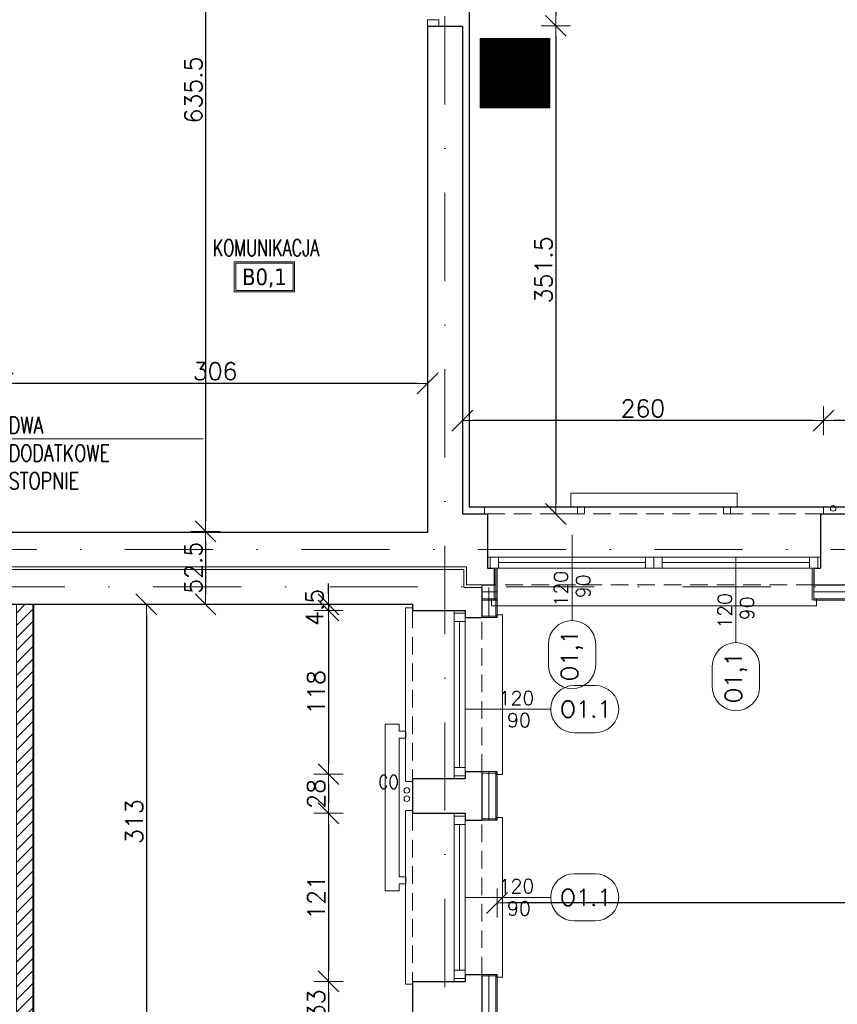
# Model space of a CAD drawing. Header units: millimetres. Extents: x 23192 to 177760, y -399809 to -79279.
# Tile 163 of 256: x 52885 to 53474, y -195928 to -195219. Entities that reach past the tile are written whole.
import ezdxf
from ezdxf.enums import TextEntityAlignment as Align

# ---------------------------------------------------------------- set-up
doc = ezdxf.new("R2010")
doc.units = ezdxf.units.MM
for name, pattern in [('2_3', [1, 0.5, -0.5]), ('DASHDOT', [25.4, 12.7, -6.35, 0, -6.35]), ('HIDDEN', [9.525, 6.35, -3.175])]:
    doc.linetypes.add(name, pattern=pattern)
doc.layers.get('0').update_dxf_attribs({"lineweight": 0})
for name, color, linetype, lineweight in [('!! 0_ Istn-okna', 6, 'Continuous', 13), ('!! 0_ Istn-sciany', 3, 'Continuous', 30), ('!! 0_ Istn-widok', 1, 'Continuous', 15), ('!! 0_ Opis', 8, 'Continuous', 13), ('!! 0_Istn-armatura', 6, 'Continuous', 9), ('!! 0_Istn-cienka', 4, 'Continuous', 9), ('!! 0_Istn-drzwi', 1, 'Continuous', 13), ('!! 0_Opis_okna', 8, 'Continuous', 15), ('!! 0_Opis_pom', 9, 'Continuous', 13), ('!! 1  WYDZIELENIE PPOŻ', 252, 'Continuous', 0), ('!! 1_ tynk zewn  - nowy', 21, 'Continuous', 20), ('!! 1_hatch projektowane ściany', 4, 'Continuous', 5), ('!! 1_PROJ Sciany', 2, 'Continuous', 40), ('!! 2_ remont Ocieplenie', 4, 'ZIGZAG', 5), ('!! wymiary osi', 250, 'Continuous', 9), ('0-osie-liniA', 14, 'DASHDOT', 5), ('Dimension (ISO)', 7, 'Continuous', 25)]:
    doc.layers.add(name, color=color, linetype=linetype, lineweight=lineweight)
doc.layers.add('!! 0_Istn-grzejniki', color=7, linetype='Continuous', lineweight=0, plot=False)
doc.layers.add('-A-OPISY', color=2, linetype='Continuous')
doc.layers.add('-A-ZNAKI_PPOŻ', color=7, linetype='Continuous', true_color=0xffffff)
doc.styles.add('ARCHETYP', font='romans.shx', dxfattribs={"height": 15})
doc.styles.add('ARIAL', font='tahoma.ttf')
doc.styles.add('Note Text (ISO)', font='tahoma.ttf')
doc.styles.add('SIMPLEX', font='simplex.shx', dxfattribs={"width": 0.77})
doc.styles.add('TXT', font='simplex.shx')
doc.linetypes.add('ZIGZAG', pattern='A,0.00254,-5.08,[131,ltypeshp.shx,S=5.08,R=0,X=-5.08,Y=0],-10.16,[131,ltypeshp.shx,S=5.08,R=180,X=5.08,Y=0],-5.08', length=20.32254)
doc.dimstyles.new('Default (ISO)', dxfattribs={"dimscale": 5, "dimtxt": 5, "dimasz": 5, "dimexe": 3.175, "dimexo": 0, "dimgap": 0.762, "dimtad": 1, "dimdec": 0, "dimrnd": 1e-08, "dimzin": 0, "dimtxsty": 'Note Text (ISO)', "dimcen": 0.09, "dimdle": 10, "dimclrd": 256, "dimclre": 256, "dimclrt": 256, "dimazin": 0, "dimtfac": 0.70104, "dimtmove": 0, "dimatfit": 3, "dimfxl": 1, "dimtolj": 1, "dimtzin": 0, "dimlwd": -1, "dimlwe": -1, "dimarcsym": 0})
doc.dimstyles.new('DIM50', dxfattribs={"dimscale": 5, "dimtxt": 2.5, "dimasz": 1.5, "dimexe": 0, "dimexo": 0, "dimgap": 0.5, "dimtad": 1, "dimdec": 4, "dimrnd": 0.5, "dimdsep": 46, "dimtxsty": 'TXT', "dimblk1": 'TICK1', "dimblk2": 'TICK1', "dimsah": 1, "dimcen": 0, "dimse1": 1, "dimse2": 1, "dimclrd": 1, "dimclre": 7, "dimclrt": 9, "dimadec": 0, "dimazin": 0, "dimtfac": 1, "dimtdec": 4, "dimtmove": 2, "dimatfit": 3, "dimldrblk": 'TICK1', "dimfxl": 1, "dimtolj": 1, "dimarcsym": 0})
pattern_1 = [(45, (5025.112324, -303.806688), (-0.0224506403, 0.0224506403), [])]

# ---------------------------------------------------------------- blocks, each defined once
blk = doc.blocks.new('BLOK OSI')
at = {"layer": '0-osie-liniA', "ltscale": 5}
for points in [[(53191.21142, -193626.89479), (53191.21142, -199860.81919)], [(48639.33021, -195663.0883), (55424.2848, -195663.0883)], [(51837.14395, -195690.0883), (53504.05566, -195690.0883)]]:
    blk.add_lwpolyline(points, dxfattribs=at)
blk = doc.blocks.new('*D1419')
at = {"layer": 'DEFPOINTS', "color": 0, "transparency": 16777216}
for p in [(-689.8, 120.2), (510.2, 120.2), (510.2, 18.8)]:
    blk.add_point(p, dxfattribs=at)
at = {"layer": 'Dimension (ISO)', "transparency": 16777216}
for p, q in [((-689.8, 120.2), (-689.8, 2.9)), ((510.2, 120.2), (510.2, 2.9)), ((-664.8, 18.8), (485.2, 18.8))]:
    blk.add_line(p, q, dxfattribs=at)
for points in [[(-664.8, 22.9), (-664.8, 14.6), (-689.8, 18.8)], [(485.2, 22.9), (485.2, 14.6), (510.2, 18.8)]]:
    blk.add_solid(points, dxfattribs=at)
at = {"layer": 'Dimension (ISO)', "lineweight": 9, "transparency": 16777216, "insert": (-160.6, 48.6), "char_height": 25, "attachment_point": 1, "style": 'Note Text (ISO)'}
blk.add_mtext('\\A1;1200', dxfattribs=at)
blk = doc.blocks.new('1_ok-opis')
blk.add_line((0, 111.61), (0, 50))
for points in [[(-17, 128.61), (-17, 143.61)], [(17, 128.61), (17, 143.61)]]:
    blk.add_lwpolyline(points)
for centre, start, end in [((0, 143.61), 0, 180), ((0, 128.61), 180, 0)]:
    blk.add_arc(centre, 17, start, end)
at = {"style": 'ARCHETYP'}
for tag, height, rotation, p in [('NR', 12, 90, (0, 136.9)), ('NR', 12, 270, (0, 136.9)), ('SZEROKOŚĆ', 10, 90, (-8, 78.29)), ('SZEROKOŚĆ', 10, 270, (8, 78.29)), ('WYSOKOŚĆ', 10, 270, (-8, 78.29)), ('WYSOKOŚĆ', 10, 90, (8, 78.29))]:
    blk.add_attdef(tag, text='', height=height, rotation=rotation, dxfattribs=at).set_placement(p, align=Align.MIDDLE)
blk = doc.blocks.new('TICK1')
at = {"color": 2}
blk.add_line((-1, -1), (1, 1), dxfattribs=at)
at = {"color": 0}
for p, q in [((0, -1.4), (0, 1.4)), ((0, 0), (-1, 0))]:
    blk.add_line(p, q, dxfattribs=at)
blk = doc.blocks.new('*D2425')
at = {"layer": '!! wymiary osi', "color": 1, "lineweight": -2, "transparency": 16777216}
blk.add_line((53018.78, -194959.09), (53018.78, -195579.59), dxfattribs=at)
at = {"layer": 'DEFPOINTS', "color": 0, "transparency": 16777216}
for p in [(53018.78, -194951.59), (53018.78, -195587.09), (53018.78, -195587.09)]:
    blk.add_point(p, dxfattribs=at)
at = {"layer": '!! wymiary osi', "color": 1, "lineweight": -2, "transparency": 16777216, "xscale": 7.5, "yscale": 7.5, "zscale": 7.5}
for p, rotation in [((53018.78, -194951.59), 90), ((53018.78, -195587.09), 270)]:
    blk.add_blockref('TICK1', p, dxfattribs=dict(at, rotation=rotation))
at = {"layer": '!! wymiary osi', "color": 9, "transparency": 16777216, "insert": (53010.03, -195269.34), "char_height": 12.5, "attachment_point": 5, "rotation": 90, "style": 'TXT'}
blk.add_mtext('\\A1;635.5', dxfattribs=at)
blk = doc.blocks.new('*D2426')
at = {"layer": '!! wymiary osi', "color": 1, "lineweight": -2, "transparency": 16777216}
blk.add_line((53018.78, -195594.59), (53018.78, -195632.09), dxfattribs=at)
at = {"layer": 'DEFPOINTS', "color": 0, "transparency": 16777216}
for p in [(53018.78, -195587.09), (53018.78, -195639.59), (53020.21, -195639.59)]:
    blk.add_point(p, dxfattribs=at)
at = {"layer": '!! wymiary osi', "color": 1, "lineweight": -2, "transparency": 16777216, "xscale": 7.5, "yscale": 7.5, "zscale": 7.5}
for p, rotation in [((53018.78, -195587.09), 90), ((53018.78, -195639.59), 270)]:
    blk.add_blockref('TICK1', p, dxfattribs=dict(at, rotation=rotation))
at = {"layer": '!! wymiary osi', "color": 9, "transparency": 16777216, "insert": (53010.03, -195613.34), "char_height": 12.5, "attachment_point": 5, "rotation": 90, "style": 'TXT'}
blk.add_mtext('\\A1;52.5', dxfattribs=at)
blk = doc.blocks.new('*D2458')
at = {"layer": '!! wymiary osi', "color": 1, "lineweight": -2, "transparency": 16777216}
blk.add_line((53270.97, -195131.22), (53270.97, -195215.61), dxfattribs=at)
at = {"layer": 'DEFPOINTS', "color": 0, "transparency": 16777216}
for p in [(53203.71, -195123.72), (53199.82, -195223.11), (53270.97, -195223.11)]:
    blk.add_point(p, dxfattribs=at)
at = {"layer": '!! wymiary osi', "color": 1, "lineweight": -2, "transparency": 16777216, "xscale": 7.5, "yscale": 7.5, "zscale": 7.5}
for p, rotation in [((53270.97, -195123.72), 90), ((53270.97, -195223.11), 270)]:
    blk.add_blockref('TICK1', p, dxfattribs=dict(at, rotation=rotation))
at = {"layer": '!! wymiary osi', "color": 9, "transparency": 16777216, "insert": (53262.22, -195173.41), "char_height": 12.5, "attachment_point": 5, "rotation": 90, "style": 'TXT'}
blk.add_mtext('\\A1;99.5', dxfattribs=at)
blk = doc.blocks.new('*D2459')
at = {"layer": '!! wymiary osi', "color": 1, "lineweight": -2, "transparency": 16777216}
blk.add_line((53270.97, -195230.61), (53270.97, -195567.09), dxfattribs=at)
at = {"layer": 'DEFPOINTS', "color": 0, "transparency": 16777216}
for p in [(53199.82, -195223.11), (53203.71, -195574.59), (53270.97, -195574.59)]:
    blk.add_point(p, dxfattribs=at)
at = {"layer": '!! wymiary osi', "color": 1, "lineweight": -2, "transparency": 16777216, "xscale": 7.5, "yscale": 7.5, "zscale": 7.5}
for p, rotation in [((53270.97, -195223.11), 90), ((53270.97, -195574.59), 270)]:
    blk.add_blockref('TICK1', p, dxfattribs=dict(at, rotation=rotation))
at = {"layer": '!! wymiary osi', "color": 9, "transparency": 16777216, "insert": (53262.22, -195398.85), "char_height": 12.5, "attachment_point": 5, "rotation": 90, "style": 'TXT'}
blk.add_mtext('\\A1;351.5', dxfattribs=at)
blk = doc.blocks.new('*D2460')
at = {"layer": '!! wymiary osi', "color": 1, "lineweight": -2, "transparency": 16777216}
blk.add_line((55021.21, -195854.61), (53236.21, -195854.61), dxfattribs=at)
at = {"layer": 'DEFPOINTS', "color": 0, "transparency": 16777216}
for p in [(53228.71, -195636.59), (55028.71, -195636.59), (53228.71, -195854.61)]:
    blk.add_point(p, dxfattribs=at)
at = {"layer": '!! wymiary osi', "color": 1, "lineweight": -2, "transparency": 16777216, "xscale": 7.5, "yscale": 7.5, "zscale": 7.5, "rotation": 180}
blk.add_blockref('TICK1', (53228.71, -195854.61), dxfattribs=at)
at = {"layer": '!! wymiary osi', "color": 1, "lineweight": -2, "transparency": 16777216, "xscale": 7.5, "yscale": 7.5, "zscale": 7.5}
blk.add_blockref('TICK1', (55028.71, -195854.61), dxfattribs=at)
at = {"layer": '!! wymiary osi', "color": 9, "transparency": 16777216, "insert": (54128.71, -195845.86), "char_height": 12.5, "attachment_point": 5, "style": 'TXT'}
blk.add_mtext('\\A1;1800', dxfattribs=at)
blk = doc.blocks.new('*D2472')
at = {"layer": '!! wymiary osi', "color": 1, "lineweight": -2, "transparency": 16777216}
blk.add_line((53514.21, -195507.37), (53471.21, -195507.37), dxfattribs=at)
at = {"layer": 'DEFPOINTS', "color": 0, "transparency": 16777216}
for p in [(53463.71, -195507.37), (53463.71, -195574.59), (53521.71, -195574.59)]:
    blk.add_point(p, dxfattribs=at)
at = {"layer": '!! wymiary osi', "color": 1, "lineweight": -2, "transparency": 16777216, "xscale": 7.5, "yscale": 7.5, "zscale": 7.5, "rotation": 180}
blk.add_blockref('TICK1', (53463.71, -195507.37), dxfattribs=at)
at = {"layer": '!! wymiary osi', "color": 1, "lineweight": -2, "transparency": 16777216, "xscale": 7.5, "yscale": 7.5, "zscale": 7.5}
blk.add_blockref('TICK1', (53521.71, -195507.37), dxfattribs=at)
at = {"layer": '!! wymiary osi', "color": 9, "transparency": 16777216, "insert": (53492.71, -195498.62), "char_height": 12.5, "attachment_point": 5, "style": 'TXT'}
blk.add_mtext('\\A1;58', dxfattribs=at)
blk = doc.blocks.new('*D2473')
at = {"layer": '!! wymiary osi', "color": 1, "lineweight": -2, "transparency": 16777216}
blk.add_line((53456.21, -195507.37), (53211.21, -195507.37), dxfattribs=at)
at = {"layer": 'DEFPOINTS', "color": 0, "transparency": 16777216}
for p in [(53203.71, -195507.37), (53203.71, -195574.59), (53463.71, -195574.59)]:
    blk.add_point(p, dxfattribs=at)
at = {"layer": '!! wymiary osi', "color": 1, "lineweight": -2, "transparency": 16777216, "xscale": 7.5, "yscale": 7.5, "zscale": 7.5, "rotation": 180}
blk.add_blockref('TICK1', (53203.71, -195507.37), dxfattribs=at)
at = {"layer": '!! wymiary osi', "color": 1, "lineweight": -2, "transparency": 16777216, "xscale": 7.5, "yscale": 7.5, "zscale": 7.5}
blk.add_blockref('TICK1', (53463.71, -195507.37), dxfattribs=at)
at = {"layer": '!! wymiary osi', "color": 9, "transparency": 16777216, "insert": (53333.71, -195498.62), "char_height": 12.5, "attachment_point": 5, "style": 'TXT'}
blk.add_mtext('\\A1;260', dxfattribs=at)
blk = doc.blocks.new('*D2497')
at = {"layer": '!! wymiary osi', "color": 1, "lineweight": -2, "transparency": 16777216}
blk.add_line((53171.21, -195480.55), (52880.21, -195480.55), dxfattribs=at)
at = {"layer": 'DEFPOINTS', "color": 0, "transparency": 16777216}
for p in [(52872.71, -195480.55), (52872.71, -195587.09), (53178.71, -195587.59)]:
    blk.add_point(p, dxfattribs=at)
at = {"layer": '!! wymiary osi', "color": 1, "lineweight": -2, "transparency": 16777216, "xscale": 7.5, "yscale": 7.5, "zscale": 7.5, "rotation": 180}
blk.add_blockref('TICK1', (52872.71, -195480.55), dxfattribs=at)
at = {"layer": '!! wymiary osi', "color": 1, "lineweight": -2, "transparency": 16777216, "xscale": 7.5, "yscale": 7.5, "zscale": 7.5}
blk.add_blockref('TICK1', (53178.71, -195480.55), dxfattribs=at)
at = {"layer": '!! wymiary osi', "color": 9, "transparency": 16777216, "insert": (53025.71, -195471.8), "char_height": 12.5, "attachment_point": 5, "style": 'TXT'}
blk.add_mtext('\\A1;306', dxfattribs=at)
blk = doc.blocks.new('*D2500')
at = {"layer": '!! wymiary osi', "color": 1, "lineweight": -2, "transparency": 16777216}
blk.add_line((52976.19, -195647.09), (52976.19, -195945.09), dxfattribs=at)
at = {"layer": 'DEFPOINTS', "color": 0, "transparency": 16777216}
for p in [(52894.71, -195639.59), (52894.71, -195952.59), (52976.19, -195952.59)]:
    blk.add_point(p, dxfattribs=at)
at = {"layer": '!! wymiary osi', "color": 1, "lineweight": -2, "transparency": 16777216, "xscale": 7.5, "yscale": 7.5, "zscale": 7.5}
for p, rotation in [((52976.19, -195639.59), 90), ((52976.19, -195952.59), 270)]:
    blk.add_blockref('TICK1', p, dxfattribs=dict(at, rotation=rotation))
at = {"layer": '!! wymiary osi', "color": 9, "transparency": 16777216, "insert": (52967.44, -195796.09), "char_height": 12.5, "attachment_point": 5, "rotation": 90, "style": 'TXT'}
blk.add_mtext('\\A1;313', dxfattribs=at)
blk = doc.blocks.new('*D2506')
at = {"layer": '!! wymiary osi', "color": 1, "lineweight": -2, "transparency": 16777216}
blk.add_line((53937.12, -195644.09), (53937.12, -198051.09), dxfattribs=at)
at = {"layer": 'DEFPOINTS', "color": 0, "transparency": 16777216}
for p in [(53228.71, -195636.59), (53228.71, -198058.59), (53937.12, -198058.59)]:
    blk.add_point(p, dxfattribs=at)
at = {"layer": '!! wymiary osi', "color": 1, "lineweight": -2, "transparency": 16777216, "xscale": 7.5, "yscale": 7.5, "zscale": 7.5}
for p, rotation in [((53937.12, -195636.59), 90), ((53937.12, -198058.59), 270)]:
    blk.add_blockref('TICK1', p, dxfattribs=dict(at, rotation=rotation))
at = {"layer": '!! wymiary osi', "color": 9, "transparency": 16777216, "insert": (53928.37, -196847.59), "char_height": 12.5, "attachment_point": 5, "rotation": 90, "style": 'TXT'}
blk.add_mtext('\\A1;2422', dxfattribs=at)
blk = doc.blocks.new('*D2507')
at = {"layer": '!! wymiary osi', "color": 1, "lineweight": -2, "transparency": 16777216}
blk.add_line((53937.12, -198051.09), (53937.12, -195644.09), dxfattribs=at)
at = {"layer": 'DEFPOINTS', "color": 0, "transparency": 16777216}
for p in [(53228.71, -195636.59), (53937.12, -195636.59), (53228.71, -198058.59)]:
    blk.add_point(p, dxfattribs=at)
at = {"layer": '!! wymiary osi', "color": 1, "lineweight": -2, "transparency": 16777216, "xscale": 7.5, "yscale": 7.5, "zscale": 7.5}
for p, rotation in [((53937.12, -195636.59), 90), ((53937.12, -198058.59), 270)]:
    blk.add_blockref('TICK1', p, dxfattribs=dict(at, rotation=rotation))
at = {"layer": '!! wymiary osi', "color": 9, "transparency": 16777216, "insert": (53928.37, -196847.59), "char_height": 12.5, "attachment_point": 5, "rotation": 90, "style": 'TXT'}
blk.add_mtext('\\A1;2422', dxfattribs=at)
blk = doc.blocks.new('*D2508')
at = {"layer": '!! wymiary osi', "color": 1, "lineweight": -2, "transparency": 16777216}
blk.add_line((53901.88, -195644.09), (53901.88, -196207.09), dxfattribs=at)
at = {"layer": 'DEFPOINTS', "color": 0, "transparency": 16777216}
for p in [(53228.71, -195636.59), (53228.71, -196214.59), (53901.88, -196214.59)]:
    blk.add_point(p, dxfattribs=at)
at = {"layer": '!! wymiary osi', "color": 1, "lineweight": -2, "transparency": 16777216, "xscale": 7.5, "yscale": 7.5, "zscale": 7.5}
for p, rotation in [((53901.88, -195636.59), 90), ((53901.88, -196214.59), 270)]:
    blk.add_blockref('TICK1', p, dxfattribs=dict(at, rotation=rotation))
at = {"layer": '!! wymiary osi', "color": 9, "transparency": 16777216, "insert": (53893.13, -195925.59), "char_height": 12.5, "attachment_point": 5, "rotation": 90, "style": 'TXT'}
blk.add_mtext('\\A1;578', dxfattribs=at)
blk = doc.blocks.new('*D2516')
at = {"layer": '!! wymiary osi', "color": 1, "lineweight": -2, "transparency": 16777216}
for p, q in [((53107.27, -195632.09), (53107.27, -195624.59)), ((53107.27, -195639.59), (53107.27, -195644.09)), ((53107.27, -195651.59), (53107.27, -195659.09))]:
    blk.add_line(p, q, dxfattribs=at)
at = {"layer": 'DEFPOINTS', "color": 0, "transparency": 16777216}
for p in [(53167.71, -195639.59), (53107.27, -195644.09), (53167.71, -195644.09)]:
    blk.add_point(p, dxfattribs=at)
at = {"layer": '!! wymiary osi', "color": 1, "lineweight": -2, "transparency": 16777216, "xscale": 7.5, "yscale": 7.5, "zscale": 7.5}
for p, rotation in [((53107.27, -195639.59), 270), ((53107.27, -195644.09), 90)]:
    blk.add_blockref('TICK1', p, dxfattribs=dict(at, rotation=rotation))
at = {"layer": '!! wymiary osi', "color": 9, "transparency": 16777216, "insert": (53097.27, -195641.84), "char_height": 12.5, "attachment_point": 5, "rotation": 90, "style": 'TXT'}
blk.add_mtext('\\A1;4.5', dxfattribs=at)
blk = doc.blocks.new('*D2517')
at = {"layer": '!! wymiary osi', "color": 1, "lineweight": -2, "transparency": 16777216}
blk.add_line((53107.27, -195651.59), (53107.27, -195754.43), dxfattribs=at)
at = {"layer": 'DEFPOINTS', "color": 0, "transparency": 16777216}
for p in [(53167.71, -195644.09), (53107.27, -195761.93), (53167.71, -195761.93)]:
    blk.add_point(p, dxfattribs=at)
at = {"layer": '!! wymiary osi', "color": 1, "lineweight": -2, "transparency": 16777216, "xscale": 7.5, "yscale": 7.5, "zscale": 7.5}
for p, rotation in [((53107.27, -195644.09), 90), ((53107.27, -195761.93), 270)]:
    blk.add_blockref('TICK1', p, dxfattribs=dict(at, rotation=rotation))
at = {"layer": '!! wymiary osi', "color": 9, "transparency": 16777216, "insert": (53098.52, -195703.01), "char_height": 12.5, "attachment_point": 5, "rotation": 90, "style": 'TXT'}
blk.add_mtext('\\A1;118', dxfattribs=at)
blk = doc.blocks.new('*D2518')
at = {"layer": '!! wymiary osi', "color": 1, "lineweight": -2, "transparency": 16777216}
blk.add_line((53107.27, -195769.43), (53107.27, -195782.59), dxfattribs=at)
at = {"layer": 'DEFPOINTS', "color": 0, "transparency": 16777216}
for p in [(53167.71, -195761.93), (53107.27, -195790.09), (53167.71, -195790.09)]:
    blk.add_point(p, dxfattribs=at)
at = {"layer": '!! wymiary osi', "color": 1, "lineweight": -2, "transparency": 16777216, "xscale": 7.5, "yscale": 7.5, "zscale": 7.5}
for p, rotation in [((53107.27, -195761.93), 90), ((53107.27, -195790.09), 270)]:
    blk.add_blockref('TICK1', p, dxfattribs=dict(at, rotation=rotation))
at = {"layer": '!! wymiary osi', "color": 9, "transparency": 16777216, "insert": (53098.52, -195776.01), "char_height": 12.5, "attachment_point": 5, "rotation": 90, "style": 'TXT'}
blk.add_mtext('\\A1;28', dxfattribs=at)
blk = doc.blocks.new('*D2519')
at = {"layer": '!! wymiary osi', "color": 1, "lineweight": -2, "transparency": 16777216}
blk.add_line((53107.27, -195797.59), (53107.27, -195903.59), dxfattribs=at)
at = {"layer": 'DEFPOINTS', "color": 0, "transparency": 16777216}
for p in [(53167.71, -195790.09), (53107.27, -195911.09), (53167.71, -195911.09)]:
    blk.add_point(p, dxfattribs=at)
at = {"layer": '!! wymiary osi', "color": 1, "lineweight": -2, "transparency": 16777216, "xscale": 7.5, "yscale": 7.5, "zscale": 7.5}
for p, rotation in [((53107.27, -195790.09), 90), ((53107.27, -195911.09), 270)]:
    blk.add_blockref('TICK1', p, dxfattribs=dict(at, rotation=rotation))
at = {"layer": '!! wymiary osi', "color": 9, "transparency": 16777216, "insert": (53098.52, -195850.59), "char_height": 12.5, "attachment_point": 5, "rotation": 90, "style": 'TXT'}
blk.add_mtext('\\A1;121', dxfattribs=at)
blk = doc.blocks.new('*D2520')
at = {"layer": '!! wymiary osi', "color": 1, "lineweight": -2, "transparency": 16777216}
blk.add_line((53107.27, -195918.59), (53107.27, -195936.59), dxfattribs=at)
at = {"layer": 'DEFPOINTS', "color": 0, "transparency": 16777216}
for p in [(53167.71, -195911.09), (53107.27, -195944.09), (53167.71, -195944.09)]:
    blk.add_point(p, dxfattribs=at)
at = {"layer": '!! wymiary osi', "color": 1, "lineweight": -2, "transparency": 16777216, "xscale": 7.5, "yscale": 7.5, "zscale": 7.5}
for p, rotation in [((53107.27, -195911.09), 90), ((53107.27, -195944.09), 270)]:
    blk.add_blockref('TICK1', p, dxfattribs=dict(at, rotation=rotation))
at = {"layer": '!! wymiary osi', "color": 9, "transparency": 16777216, "insert": (53098.52, -195927.59), "char_height": 12.5, "attachment_point": 5, "rotation": 90, "style": 'TXT'}
blk.add_mtext('\\A1;33', dxfattribs=at)
blk = doc.blocks.new('WYJSCIE EWAKUACYJNE-ISO')
at = {"layer": '-A-ZNAKI_PPOŻ', "lineweight": 0, "true_color": 0x00bd2f}
h = blk.add_hatch(dxfattribs=at)
h.set_pattern_fill('ANSI31', color=102, scale=0.01, style=0)
h.set_pattern_definition(pattern_1)
h.paths.add_polyline_path([(60, 0), (60, 60), (0, 60), (0, 0)])
h.paths.add_polyline_path([(18.63, 46.28, -1), (25.53, 46.28, -1)], flags=0)
h.paths.add_polyline_path([(15, 52.11), (45, 52.11), (45, 23.83), (49.42, 23.83), (50.83, 17.26), (45, 17.26), (45, 9.11), (47.63, 6.25), (26.63, 6.25), (24.45, 8.61), (20.46, 8.61), (22.63, 6.25), (17.63, 6.25), (15, 9.11), (15, 30.83), (26.39, 30.83), (26.39, 35.7), (29.64, 30.66), (24.55, 21.45), (20, 9.11), (24, 9.11), (28.5, 18.89), (32.49, 25.66), (37.42, 18.26), (49.59, 18.26), (48.61, 22.83), (39.62, 22.83), (35.99, 28.88), (35.99, 32.83), (30.81, 41.05), (36.22, 41.05), (39.61, 34.33), (43.2, 34.33), (38.84, 44.39), (26.93, 44.39), (23.31, 41.5), (23.31, 34.57), (15, 34.57)], flags=16)
at = {"layer": '-A-ZNAKI_PPOŻ', "lineweight": 0}
h = blk.add_hatch(dxfattribs=at)
h.set_pattern_fill('ANSI31', color=256, scale=0.01)
h.set_pattern_definition(pattern_1)
h.paths.add_polyline_path([(0, 0), (60, 0), (60, 60), (0, 60)])
h.paths.add_polyline_path([(3.5, 3.75), (3.5, 56.25), (56.25, 56.25), (56.25, 3.75)], flags=16)
h = blk.add_hatch(dxfattribs=at)
h.set_pattern_fill('ANSI31', color=256, scale=0.01, style=0)
h.set_pattern_definition(pattern_1)
h.paths.add_polyline_path([(20, 9.11), (24.55, 21.45), (29.64, 30.66), (26.39, 35.7), (26.39, 30.83), (15, 30.83), (15, 9.11), (17.63, 6.25), (22.63, 6.25), (20.46, 8.61), (24.45, 8.61), (26.63, 6.25), (47.63, 6.25), (45, 9.11), (45, 17.26), (50.83, 17.26), (49.42, 23.83), (45, 23.83), (45, 52.11), (15, 52.11), (15, 34.57), (23.31, 34.57), (23.31, 41.5), (26.93, 44.39), (38.84, 44.39), (43.2, 34.33), (39.61, 34.33), (36.22, 41.05), (30.81, 41.05), (35.99, 32.83), (35.99, 28.88), (39.62, 22.83), (48.61, 22.83), (49.59, 18.26), (37.42, 18.26), (32.49, 25.66), (28.5, 18.89), (24, 9.11)])
h.paths.add_polyline_path([(18.63, 46.28, -1), (25.53, 46.28, -1)], flags=16)
at = {"layer": '-A-ZNAKI_PPOŻ', "color": 7, "lineweight": 0}
blk.add_lwpolyline([(0, 0), (60, 0), (60, 60), (0, 60)], close=True, dxfattribs=at)
at = {"layer": '-A-ZNAKI_PPOŻ', "color": 250, "lineweight": 0}
blk.add_lwpolyline([(0, 0), (60, 0), (60, 60), (0, 60)], close=True, dxfattribs=at)
at = {"layer": '-A-OPISY', "insert": (4.36, 4.54), "char_height": 3.5, "width": 68.9382, "attachment_point": 1, "rotation": 90, "style": 'ARIAL'}
blk.add_mtext('{\\c16646143;© PAP24.PL}', dxfattribs=at)
blk = doc.blocks.new('A$C11ef928a')
at = {"layer": 'Dimension (ISO)', "lineweight": 9}
dim = blk.add_linear_dim(base=(510.2, 18.8), p1=(-689.8, 120.2), p2=(510.2, 120.2), angle=180, dimstyle='Default (ISO)', override={"dimdec": 0, "dimlfac": 1, "dimtp": 0, "dimtm": 0, "dimtdec": 2, "dimtofl": 0, "dimatfit": 1}, dxfattribs=at)
dim.commit()
dim.dimension.update_dxf_attribs({"geometry": '*D1419', "text_midpoint": (-125.7, 18.8), "dimtype": 128})

msp = doc.modelspace()

# ---------------------------------------------------------------- hatches: boundary and pattern name
at = {"layer": '!! 1_hatch projektowane ściany'}
h = msp.add_hatch(dxfattribs=at)
h.set_pattern_fill('ANSI31', color=256, scale=2)
h.paths.add_polyline_path([(52882.71142, -195639.5883), (52894.71142, -195639.5883), (52894.71142, -195952.5883), (52857.71142, -195952.5883), (52857.71142, -195939.59023), (52882.71142, -195939.59023)])

# ---------------------------------------------------------------- linework, layer by layer
at = {"layer": '!! 0_ Istn-okna'}
for points in [[(53221.71142, -195605.5883), (53461.71142, -195605.5883)], [(53229.71142, -195609.5883), (53335.71142, -195609.5883)], [(53347.71142, -195609.5883), (53453.71142, -195609.5883)], [(53221.71142, -195613.5883), (53461.71142, -195613.5883)], [(53197.71142, -195644.0883), (53197.71142, -195765.0883)], [(53205.71142, -195644.0883), (53205.71142, -195765.0883)], [(53201.71142, -195652.0883), (53201.71142, -195757.0883)], [(53197.71142, -195790.0883), (53197.71142, -195911.0883)], [(53205.71142, -195790.0883), (53205.71142, -195911.0883)], [(53201.71142, -195798.0883), (53201.71142, -195903.0883)]]:
    msp.add_lwpolyline(points, dxfattribs=at)
for points in [[(53223.71142, -195613.5883), (53229.71142, -195613.5883), (53229.71142, -195605.5883), (53223.71142, -195605.5883)], [(53335.71142, -195613.5883), (53341.71142, -195613.5883), (53341.71142, -195605.5883), (53335.71142, -195605.5883)], [(53341.71142, -195613.5883), (53347.71142, -195613.5883), (53347.71142, -195605.5883), (53341.71142, -195605.5883)], [(53453.71142, -195613.5883), (53459.71142, -195613.5883), (53459.71142, -195605.5883), (53453.71142, -195605.5883)], [(53205.71142, -195646.0883), (53205.71142, -195652.0883), (53197.71142, -195652.0883), (53197.71142, -195646.0883)], [(53205.71142, -195757.0883), (53205.71142, -195763.0883), (53197.71142, -195763.0883), (53197.71142, -195757.0883)], [(53205.71142, -195792.0883), (53205.71142, -195798.0883), (53197.71142, -195798.0883), (53197.71142, -195792.0883)], [(53205.71142, -195903.0883), (53205.71142, -195909.0883), (53197.71142, -195909.0883), (53197.71142, -195903.0883)]]:
    msp.add_lwpolyline(points, close=True, dxfattribs=at)
at = {"layer": '!! 0_ Istn-sciany'}
for points in [[(53203.71142, -195223.71718), (53178.71142, -195223.71718)], [(53178.71142, -195223.71718), (53178.71142, -195587.5883)], [(53203.71142, -195223.71718), (53203.71142, -195574.5883)], [(53203.71142, -195574.5883), (53221.71142, -195574.5883)], [(53221.71142, -195574.5883), (53221.71142, -195613.5883)], [(53461.71142, -195574.5883), (53521.71142, -195574.5883)], [(53461.71142, -195574.5883), (53461.71142, -195613.5883)], [(52872.71142, -195587.5883), (53178.71142, -195587.5883)], [(53221.71142, -195613.5883), (53226.71142, -195613.5883)], [(53226.71142, -195613.5883), (53226.71142, -195625.5883)], [(53456.71142, -195613.5883), (53461.71142, -195613.5883)], [(53456.71142, -195613.5883), (53456.71142, -195625.5883)], [(53217.71142, -195625.5883), (53226.71142, -195625.5883)], [(53456.71142, -195625.5883), (53526.71142, -195625.5883)], [(53217.71142, -195627.5883), (53217.71142, -195649.0883)], [(52872.71142, -195639.5883), (53167.71142, -195639.5883)], [(53167.71142, -195639.5883), (53167.71142, -195644.0883)], [(53167.71142, -195644.0883), (53205.71142, -195644.0883)], [(53205.71142, -195644.0883), (53205.71142, -195649.0883)], [(53205.71142, -195649.0883), (53217.71142, -195649.0883)], [(53205.71142, -195760.0883), (53205.71142, -195765.0883)], [(53205.71142, -195760.0883), (53217.71142, -195760.0883)], [(53217.71142, -195760.0883), (53217.71142, -195795.0883)], [(53167.71142, -195765.0883), (53167.71142, -195790.0883)], [(53167.71142, -195765.0883), (53205.71142, -195765.0883)], [(53167.71142, -195790.0883), (53205.71142, -195790.0883)], [(53205.71142, -195790.0883), (53205.71142, -195795.0883)], [(53205.71142, -195795.0883), (53217.71142, -195795.0883)], [(53205.71142, -195906.0883), (53205.71142, -195911.0883)], [(53205.71142, -195906.0883), (53217.71142, -195906.0883)], [(53217.71142, -195906.0883), (53217.71142, -195949.0883)], [(53167.71142, -195911.0883), (53167.71142, -195944.0883)], [(53167.71142, -195911.0883), (53205.71142, -195911.0883)]]:
    msp.add_lwpolyline(points, dxfattribs=at)
at = {"layer": '!! 0_ Istn-widok'}
for points in [[(53219.71142, -195569.5883), (53463.71142, -195569.5883)], [(53219.71142, -195574.5883), (53219.71142, -195569.5883)], [(53463.71142, -195574.5883), (53463.71142, -195569.5883)], [(52872.71142, -195612.5883), (53178.71142, -195612.5883)], [(53178.71142, -195612.5883), (53206.71142, -195612.5883)], [(53206.71142, -195612.5883), (53206.71142, -195625.5883)], [(52872.71142, -195614.5883), (53179.71142, -195614.5883)], [(53179.71142, -195614.5883), (53204.71142, -195614.5883)], [(53204.71142, -195614.5883), (53204.71142, -195627.5883)], [(53206.71142, -195625.5883), (53217.71142, -195625.5883)], [(53217.71142, -195627.5883), (53217.71142, -195625.5883)], [(53204.71142, -195627.5883), (53217.71142, -195627.5883)], [(53224.71142, -195635.5883), (53224.71142, -195640.5883)], [(53458.71142, -195640.5883), (53224.71142, -195640.5883)], [(53458.71142, -195635.5883), (53458.71142, -195640.5883)], [(53162.71142, -195642.0883), (53162.71142, -195767.0883)], [(53167.71142, -195642.0883), (53162.71142, -195642.0883)], [(53227.71142, -195647.0883), (53232.71142, -195647.0883)], [(53232.71142, -195762.0883), (53232.71142, -195647.0883)], [(53167.71142, -195767.0883), (53162.71142, -195767.0883)], [(53227.71142, -195762.0883), (53232.71142, -195762.0883)], [(53162.71142, -195788.0883), (53162.71142, -195913.0883)], [(53167.71142, -195788.0883), (53162.71142, -195788.0883)], [(53227.71142, -195793.0883), (53232.71142, -195793.0883)], [(53232.71142, -195908.0883), (53232.71142, -195793.0883)], [(53227.71142, -195908.0883), (53232.71142, -195908.0883)], [(53167.71142, -195913.0883), (53162.71142, -195913.0883)]]:
    msp.add_lwpolyline(points, dxfattribs=at)
at = {"layer": '!! 0_ Opis'}
msp.add_lwpolyline([(52765.42916, -195579.5883), (52765.42916, -195579.5883), (52765.42916, -195520.55038), (53017.01001, -195520.55038)], dxfattribs=at)
at = {"layer": '!! 0_Istn-armatura'}
for centre in [(53470.71142, -195570.5883), (53163.71142, -195773.5883), (53163.71142, -195779.5883)]:
    msp.add_circle(centre, 2, dxfattribs=at)
at = {"layer": '!! 0_Istn-cienka', "linetype": 'HIDDEN', "ltscale": 2}
for points in [[(53221.71142, -195574.5883), (53461.71142, -195574.5883)], [(53456.71142, -195625.5883), (53226.71142, -195625.5883)], [(53167.71142, -195644.0883), (53167.71142, -195765.0883)], [(53217.71142, -195760.0883), (53217.71142, -195649.0883)], [(53167.71142, -195790.0883), (53167.71142, -195911.0883)], [(53217.71142, -195906.0883), (53217.71142, -195795.0883)]]:
    msp.add_lwpolyline(points, dxfattribs=at)
at = {"layer": '!! 0_Istn-drzwi'}
msp.add_lwpolyline([(53186.71142, -195218.71718), (53186.71142, -195223.71718), (53178.71142, -195223.71718), (53178.71142, -195218.71718)], close=True, dxfattribs=at)
at = {"layer": '!! 0_Istn-grzejniki'}
for points in [[(53286.71142, -195574.5883), (53286.71142, -195569.5883), (53281.71142, -195569.5883), (53281.71142, -195559.5883), (53401.71142, -195559.5883), (53401.71142, -195569.5883), (53396.71142, -195569.5883), (53396.71142, -195574.5883), (53391.71142, -195574.5883), (53391.71142, -195569.5883), (53291.71142, -195569.5883), (53291.71142, -195574.5883)], [(53163.12978, -195840.86545), (53158.12978, -195840.86545), (53158.12978, -195845.86545), (53148.12978, -195845.86545), (53148.12978, -195725.86545), (53158.12978, -195725.86545), (53158.12978, -195730.86545), (53163.12978, -195730.86545), (53163.12978, -195735.86545), (53158.12978, -195735.86545), (53158.12978, -195835.86545), (53163.12978, -195835.86545)]]:
    msp.add_lwpolyline(points, close=True, dxfattribs=at)
at = {"layer": '!! 0_Opis_pom', "ltscale": 0.7}
for points in [[(53039.41304, -195414.73659), (53082.93304, -195414.73659), (53082.93304, -195392.97659), (53039.41304, -195392.97659)], [(53040.50104, -195413.64859), (53081.84504, -195413.64859), (53081.84504, -195394.06459), (53040.50104, -195394.06459)]]:
    msp.add_lwpolyline(points, close=True, dxfattribs=at)
at = {"layer": '!! 1  WYDZIELENIE PPOŻ', "color": 20, "linetype": '2_3', "ltscale": 10, "true_color": 0xf65c09, "const_width": 1}
msp.add_lwpolyline([(53208.71142, -195569.5883), (53208.71142, -194956.5883), (54755.5485, -194956.5883), (54755.86901, -194356.5883), (54961.71142, -194356.5883), (54961.71142, -195569.5883)], close=True, dxfattribs=at)
at = {"layer": '!! 1_ tynk zewn  - nowy'}
for points in [[(53227.71142, -195613.5883), (53227.71142, -195649.0883)], [(53227.71142, -195636.5883), (53227.71142, -195613.5883)], [(53228.71142, -195613.5883), (53228.71142, -195649.0883)], [(53455.71142, -195636.5883), (53455.71142, -195613.5883)], [(53226.71142, -195636.5883), (53226.71142, -195625.5883)], [(53456.71142, -195636.5883), (53456.71142, -195625.5883)], [(53217.71142, -195635.5883), (53228.71142, -195635.5883)], [(53217.71142, -195636.5883), (53228.71142, -195636.5883)], [(53456.71142, -195635.5883), (53526.71142, -195635.5883)], [(53456.71142, -195636.5883), (53526.71142, -195636.5883)], [(53217.71142, -195648.0883), (53228.71142, -195648.0883)], [(53217.71142, -195649.0883), (53228.71142, -195649.0883)], [(53228.71142, -195760.0883), (53217.71142, -195760.0883)], [(53228.71142, -195761.0883), (53217.71142, -195761.0883)], [(53227.71142, -195760.0883), (53227.71142, -195795.0883)], [(53228.71142, -195760.0883), (53228.71142, -195795.0883)], [(53228.71142, -195794.0883), (53217.71142, -195794.0883)], [(53228.71142, -195795.0883), (53217.71142, -195795.0883)], [(53228.71142, -195906.0883), (53217.71142, -195906.0883)], [(53228.71142, -195907.0883), (53217.71142, -195907.0883)], [(53227.71142, -195906.0883), (53227.71142, -195949.0883)], [(53228.71142, -195906.0883), (53228.71142, -195949.0883)]]:
    msp.add_lwpolyline(points, dxfattribs=at)
at = {"layer": '!! 1_hatch projektowane ściany'}
msp.add_lwpolyline([(52882.71142, -195639.5883), (52894.71142, -195639.5883), (52894.71142, -195952.5883), (52857.71142, -195952.5883), (52857.71142, -195939.59023), (52882.71142, -195939.59023)], close=True, dxfattribs=at)
at = {"layer": '!! 1_PROJ Sciany'}
msp.add_lwpolyline([(52894.71142, -195639.5883), (52894.71142, -195952.5883)], dxfattribs=at)
at = {"layer": '!! 2_ remont Ocieplenie', "linetype": 'ZIGZAG', "ltscale": 0.75}
for points in [[(53217.71142, -195630.5883), (53228.71142, -195630.5883)], [(53222.71142, -195627.5883), (53222.71142, -195649.0883)], [(53456.71142, -195630.5883), (53526.71142, -195630.5883)], [(53222.71142, -195760.0883), (53222.71142, -195795.0883)], [(53222.71142, -195906.0883), (53222.71142, -195949.0883)]]:
    msp.add_lwpolyline(points, dxfattribs=at)

# ---------------------------------------------------------------- block references
at = {"layer": '!! 0_Opis_okna'}
ref = msp.add_blockref('1_ok-opis', (53282.71142, -195539.68761), dxfattribs=dict(at, rotation=180))
ref.add_attrib('SZEROKOŚĆ', '120', dxfattribs={"layer": '0', "height": 10, "rotation": 90, "style": 'ARCHETYP'}).set_placement((53274.71142, -195628.40802), align=Align.MIDDLE)
ref.add_attrib('WYSOKOŚĆ', '90', dxfattribs={"layer": '0', "height": 10, "rotation": 90, "style": 'ARCHETYP'}).set_placement((53290.71142, -195626.63456), align=Align.MIDDLE)
ref.add_attrib('NR', 'O1,1', dxfattribs={"layer": '0', "height": 12, "rotation": 90, "style": 'ARCHETYP'}).set_placement((53282.71142, -195676.58906), align=Align.MIDDLE)
ref = msp.add_blockref('1_ok-opis', (53400.71142, -195555.5883), dxfattribs=dict(at, rotation=180))
ref.add_attrib('SZEROKOŚĆ', '120', dxfattribs={"layer": '0', "height": 10, "rotation": 90, "style": 'ARCHETYP'}).set_placement((53392.71142, -195644.30871), align=Align.MIDDLE)
ref.add_attrib('WYSOKOŚĆ', '90', dxfattribs={"layer": '0', "height": 10, "rotation": 90, "style": 'ARCHETYP'}).set_placement((53408.71142, -195642.53526), align=Align.MIDDLE)
ref.add_attrib('NR', 'O1,1', dxfattribs={"layer": '0', "height": 12, "rotation": 90, "style": 'ARCHETYP'}).set_placement((53400.71142, -195692.48975), align=Align.MIDDLE)
ref = msp.add_blockref('1_ok-opis', (53155.71142, -195715.07089), dxfattribs=dict(at, rotation=270))
ref.add_attrib('WYSOKOŚĆ', '90', dxfattribs={"layer": '0', "height": 10, "style": 'ARCHETYP'}).set_placement((53244.43183, -195723.07089), align=Align.MIDDLE)
ref.add_attrib('SZEROKOŚĆ', '120', dxfattribs={"layer": '0', "height": 10, "style": 'ARCHETYP'}).set_placement((53242.65838, -195707.07089), align=Align.MIDDLE)
ref.add_attrib('NR', 'O1.1', dxfattribs={"layer": '0', "height": 12, "style": 'ARCHETYP'}).set_placement((53292.61287, -195715.07089), align=Align.MIDDLE)
ref = msp.add_blockref('1_ok-opis', (53155.71142, -195850.5883), dxfattribs=dict(at, rotation=270))
ref.add_attrib('WYSOKOŚĆ', '90', dxfattribs={"layer": '0', "height": 10, "style": 'ARCHETYP'}).set_placement((53244.43183, -195858.5883), align=Align.MIDDLE)
ref.add_attrib('SZEROKOŚĆ', '120', dxfattribs={"layer": '0', "height": 10, "style": 'ARCHETYP'}).set_placement((53242.65838, -195842.5883), align=Align.MIDDLE)
ref.add_attrib('NR', 'O1.1', dxfattribs={"layer": '0', "height": 12, "style": 'ARCHETYP'}).set_placement((53292.61287, -195850.5883), align=Align.MIDDLE)
at = {"layer": '!! wymiary osi'}
msp.add_blockref('BLOK OSI', (0, 63), dxfattribs=at)
at = {"layer": '-A-ZNAKI_PPOŻ', "color": 10, "xscale": 0.8333333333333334, "yscale": 0.8333333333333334, "zscale": 0.8333333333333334}
msp.add_blockref('WYJSCIE EWAKUACYJNE-ISO', (53216.62241, -195282.15836), dxfattribs=at)
at = {"xscale": -0.1, "yscale": 0.1, "zscale": 0.1, "rotation": 90}
msp.add_blockref('A$C11ef928a', (82225.12684, -195364.3052), dxfattribs=at)

# ---------------------------------------------------------------- texts
at = {"layer": '!! 0_ Opis', "insert": (52877.10014, -195504.70367), "char_height": 12, "attachment_point": 1, "style": 'SIMPLEX'}
msp.add_mtext_dynamic_manual_height_columns('DWA DODATKOWE STOPNIE', width=46.7031119, gutter_width=75, heights=[0], dxfattribs=at)
at = {"layer": '!! 0_Istn-armatura', "style": 'ARCHETYP', "width": 0.8}
msp.add_text('CO', height=10, rotation=359.99999996, dxfattribs=at).set_placement((53143.23058, -195772.55816))
at = {"layer": '!! 0_Opis_pom', "ltscale": 0.7, "style": 'TXT', "width": 0.7}
msp.add_text('KOMUNIKACJA', height=12, dxfattribs=at).set_placement((53062.28817, -195388.93028), align=Align.CENTER)
at = {"layer": '!! 0_Opis_pom', "ltscale": 0.7, "style": 'ARIAL'}
msp.add_attdef('B0,1', text='', height=11.968, dxfattribs=at).set_placement((53061.17304, -195403.85659), align=Align.MIDDLE_CENTER)

# ---------------------------------------------------------------- dimensions: what is measured, and where the dimension line sits
at = {"layer": '!! wymiary osi'}
for base, p1, p2, picture, middle in [((53018.78015, -195587.0883), (53018.78015, -194951.5883), (53018.78015, -195587.0883), '*D2425', (53010.03015, -195269.3383)), ((53270.97285, -195223.10656), (53203.71142, -195123.71718), (53199.81834, -195223.10656), '*D2458', (53262.22285, -195173.41187)), ((53270.97285, -195574.5883), (53199.81834, -195223.10656), (53203.71142, -195574.5883), '*D2459', (53262.22285, -195398.84743)), ((53018.78015, -195639.5883), (53018.78015, -195587.0883), (53020.21142, -195639.5883), '*D2426', (53010.03015, -195613.3383)), ((53107.26932, -195644.0883), (53167.71142, -195639.5883), (53167.71142, -195644.0883), '*D2516', (53097.26932, -195641.8383)), ((52976.18686, -195952.5883), (52894.71142, -195639.5883), (52894.71142, -195952.5883), '*D2500', (52967.43686, -195796.0883)), ((53937.12127, -198058.5883), (53228.71142, -195636.5883), (53228.71142, -198058.5883), '*D2506', (53928.37127, -196847.5883)), ((53937.12127, -195636.5883), (53228.71142, -198058.5883), (53228.71142, -195636.5883), '*D2507', (53928.37127, -196847.5883)), ((53901.87501, -196214.5883), (53228.71142, -195636.5883), (53228.71142, -196214.5883), '*D2508', (53893.12501, -195925.5883)), ((53107.269321, -195761.930654), (53167.711424, -195644.088303), (53167.711424, -195761.930654), '*D2517', (53098.519321, -195703.009478)), ((53107.269321, -195790.088303), (53167.711424, -195761.930654), (53167.711424, -195790.088303), '*D2518', (53098.519321, -195776.009478)), ((53107.26932, -195911.0883), (53167.71142, -195790.0883), (53167.71142, -195911.0883), '*D2519', (53098.51932, -195850.5883)), ((53107.26932, -195944.0883), (53167.71142, -195911.0883), (53167.71142, -195944.0883), '*D2520', (53098.51932, -195927.5883))]:
    dim = msp.add_linear_dim(base=base, p1=p1, p2=p2, angle=90, dimstyle='DIM50', dxfattribs=at)
    dim.commit()
    dim.dimension.update_dxf_attribs({"geometry": picture, "text_midpoint": middle})
for base, p1, p2, picture, middle in [((52872.71142, -195480.55163), (53178.71142, -195587.5883), (52872.71142, -195587.0883), '*D2497', (53025.71142, -195471.80163)), ((53203.71142, -195507.36985), (53463.71142, -195574.5883), (53203.71142, -195574.5883), '*D2473', (53333.71142, -195498.61985)), ((53463.71142, -195507.36985), (53521.71142, -195574.5883), (53463.71142, -195574.5883), '*D2472', (53492.71142, -195498.61985)), ((53228.71142, -195854.60653), (55028.71142, -195636.5883), (53228.71142, -195636.5883), '*D2460', (54128.71142, -195845.85653))]:
    dim = msp.add_linear_dim(base=base, p1=p1, p2=p2, dimstyle='DIM50', dxfattribs=at)
    dim.commit()
    dim.dimension.update_dxf_attribs({"geometry": picture, "text_midpoint": middle})

doc.saveas('drawing.dxf')
